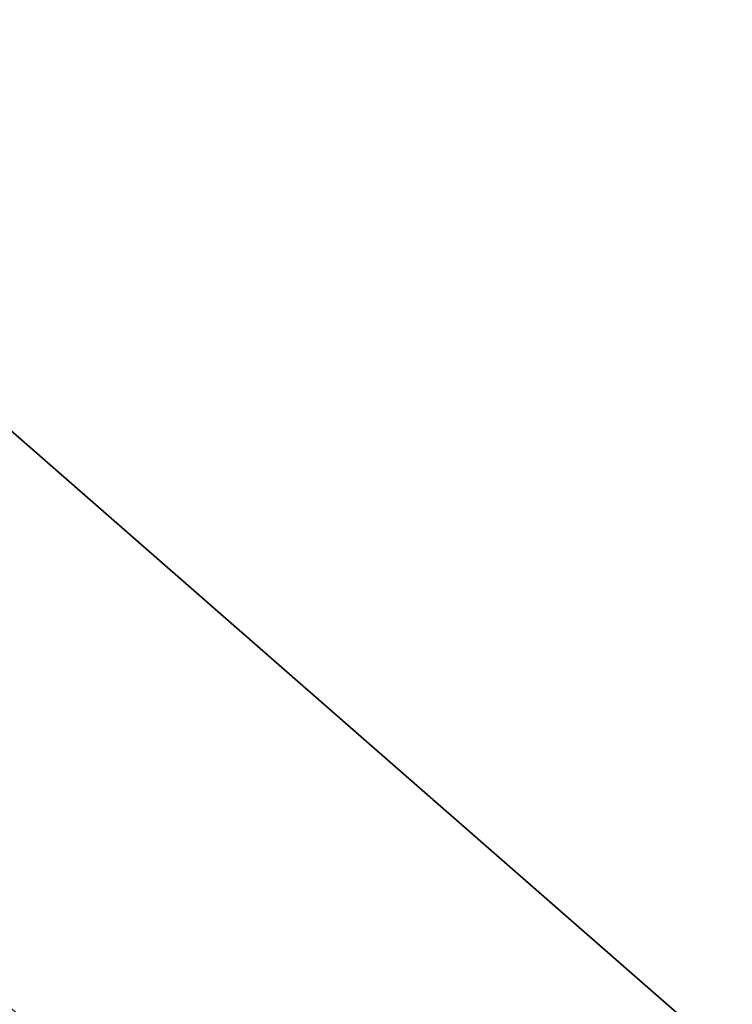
# Model space of a CAD drawing. Extents: x 0 to 457, y -4 to 453.
# Tile 157 of 256: x 129.6501 to 129.684, y 127.1374 to 127.1842. Entities that reach past the tile are written whole.
import ezdxf

# ---------------------------------------------------------------- set-up
doc = ezdxf.new("R2010")
doc.units = 0
doc.layers.get('0').update_dxf_attribs({"color": 13, "linetype": 'CONTINUOUS'})

# ---------------------------------------------------------------- blocks, each defined once
blk = doc.blocks.new('GROUP_16')
mesh = blk.add_polyface()
corners = [(46.96992, 60.83276, 74.25878), (41.70408, 68.04639, 69.28427), (41.317, 61.94489, 74.25878), (48.92299, 66.62618, 69.28427)]
mesh.append_faces([[corners[k] for k in face] for face in [(0, 1, 2), (1, 0, 3)]], dxfattribs={"vtx0": -1})
mesh = blk.add_polyface()
corners = [(47.00575, 60.93905, 7.58108), (41.48528, 64.5974, 9.57888), (41.32411, 62.05683, 7.58108), (47.81898, 63.35134, 9.57888)]
mesh.append_faces([[corners[k] for k in face] for face in [(0, 1, 2), (1, 0, 3)]], dxfattribs={"vtx0": -1})
mesh = blk.add_polyface()
corners = [(50.43768, 55.73258, 5.55307), (47.00575, 60.93905, 7.58108), (45.98663, 57.91601, 5.55307), (52.2045, 58.38885, 7.58108)]
mesh.append_faces([[corners[k] for k in face] for face in [(0, 1, 2), (1, 0, 3)]], dxfattribs={"vtx0": -1})
mesh = blk.add_polyface()
corners = [(48.27936, 52.48772, 77.95518), (46.96992, 60.83276, 74.25878), (44.74168, 54.2231, 77.95518), (52.14238, 58.29545, 74.25878)]
mesh.append_faces([[corners[k] for k in face] for face in [(0, 1, 2), (1, 0, 3)]], dxfattribs={"vtx0": -1})
blk = doc.blocks.new('GROUP_17')
blk.add_line((21.35383, 41.93296, 15), (26.99338, 40.82347, 15))
blk.add_polyline3d([(39.6861, 29.73922, 10), (36.48287, 34.51152, 10), (32.15362, 38.29215, 10), (26.99338, 40.82347, 10), (21.35383, 41.93296, 10), (15.61928, 41.54503, 10), (10.18053, 39.6861, 10), (7.79438, 38.08448, 10), (5.40823, 36.48287, 10), (1.6276, 32.15362, 10), (-0.90372, 26.99338, 10), (-2.01321, 21.35383, 10), (-1.62528, 15.61928, 10), (0.23365, 10.18053, 10)])
blk = doc.blocks.new('GROUP_7')
for name, p in [('GROUP_16', (0, 0, 40)), ('GROUP_17', (19.95988, 19.95988, 25))]:
    blk.add_blockref(name, p)
blk = doc.blocks.new('GROUP_22')
mesh = blk.add_polyface()
corners = [(28.87824, 35.37756, 2.79904), (24.7848, 37.85713, 3), (24.59571, 37.15143, 2.79904), (24.7915, 37.88213, 3), (29.25647, 36.03268, 3), (29.24353, 36.01026, 3)]
mesh.append_faces([[corners[k] for k in face] for face in [(0, 1, 2), (4, 0, 5)]], dxfattribs={"vtx0": -1})
mesh.append_faces([[corners[k] for k in face] for face in [(1, 0, 3), (3, 0, 4)]], dxfattribs={"vtx0": -1, "vtx1": -1})
mesh = blk.add_polyface()
corners = [(24.7848, 37.85713), (28.87824, 35.37756, 0.20096), (24.59571, 37.15143, 0.20096), (24.7915, 37.88213), (29.25647, 36.03268), (29.24353, 36.01026)]
mesh.append_faces([[corners[k] for k in face] for face in [(0, 1, 2), (1, 4, 5)]], dxfattribs={"vtx0": -1})
mesh.append_faces([[corners[k] for k in face] for face in [(1, 0, 3), (1, 3, 4)]], dxfattribs={"vtx0": -1, "vtx2": -1})
blk = doc.blocks.new('GROUP_23')
at = {"xscale": 1.1, "yscale": 1.1, "zscale": 2.5}
blk.add_blockref('GROUP_22', (225.86068, 225.89839, 112.02115), dxfattribs=at)
blk = doc.blocks.new('COMPONENT_9')
at = {"xscale": 0.4000000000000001, "yscale": 0.4000000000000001, "zscale": 0.4000000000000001}
for name, p in [('GROUP_23', (1.364409, 1.012274, 8.22885)), ('GROUP_7', (84.478492, 84.054273, 46.93731))]:
    blk.add_blockref(name, p, dxfattribs=at)
blk = doc.blocks.new('GROUP_2')
at = {"rotation": 150}
blk.add_blockref('COMPONENT_9', (236.548999, 151.905576, 200), dxfattribs=at)

msp = doc.modelspace()

# ---------------------------------------------------------------- block references
msp.add_blockref('GROUP_2', (36.686424, 17.498938, -0.189035))

doc.saveas('drawing.dxf')
